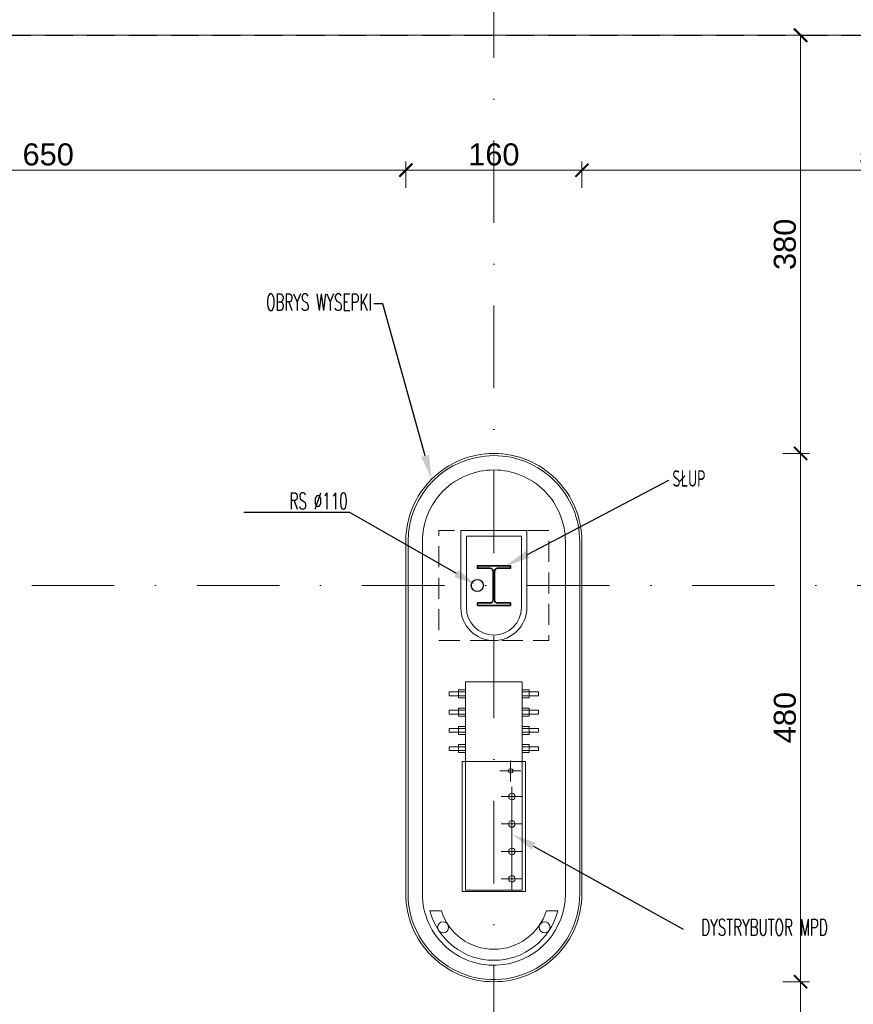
# Model space of a CAD drawing. Extents: x 261105 to 7565828, y -85627 to 5881792.
# Tile 25 of 116: x 321545 to 329120, y -26107 to -17161. Entities that reach past the tile are written whole.
import ezdxf
from ezdxf import colors
from ezdxf.entities.mleader import LeaderData, LeaderLine
from ezdxf.math import Vec2, Vec3

# ---------------------------------------------------------------- set-up
doc = ezdxf.new("R2010")
doc.units = 0
doc.header["$MEASUREMENT"] = 0
doc.linetypes.add('DASHDOT2', pattern=[0.5, 0.25, -0.125, 0, -0.125])
doc.linetypes.add('DASHED', pattern=[19.05, 12.7, -6.35])
doc.layers.add('100_rzut_okna', color=1, linetype='Continuous')
for name, color, linetype, lineweight in [('1135_siatka_kwadratow_znak_wewn', 7, 'Continuous', 18), ('A_obiekty_cienka linia', 7, 'Continuous', 9), ('konstrukcja', 140, 'Continuous', 35), ('krawężnik wew', 132, 'Continuous', 5), ('linii', 7, 'Continuous', 15), ('linii słupów', 221, 'Continuous', 5), ('OSIE', 7, 'Continuous', 5)]:
    doc.layers.add(name, color=color, linetype=linetype, lineweight=lineweight)
for name, color, linetype, lineweight, true_color in [('A_pałąk wysepki', 7, 'Continuous', 13, 0x353535), ('TB_CIENKA', 7, 'Continuous', 5, 0x7f7f7f), ('technologia', 7, 'Continuous', 5, 0x7f7f7f), ('wymiary', 7, 'Continuous', 9, 0x7f7f7f)]:
    doc.layers.add(name, color=color, linetype=linetype, lineweight=lineweight, true_color=true_color)
doc.styles.add('ARIAL', font='arial.ttf')
doc.styles.get("Standard").update_dxf_attribs({"font": 'TXT.shx'})
doc.dimstyles.new('mosstowy 1-100', dxfattribs={"dimscale": 20, "dimtxt": 10, "dimasz": 6, "dimexe": 4, "dimexo": 4, "dimgap": 2, "dimtad": 1, "dimdec": 0, "dimlfac": 0.1, "dimtxsty": 'ARIAL', "dimblk": 'ARCHTICK', "dimcen": 4, "dimclrd": 256, "dimclre": 256, "dimclrt": 7, "dimadec": 0, "dimazin": 0, "dimtfac": 1, "dimtdec": 0, "dimtmove": 1, "dimatfit": 3, "dimfxl": 8, "dimfxlon": 1, "dimlwd": -1, "dimlwe": 9, "dimarcsym": 0})

# ---------------------------------------------------------------- blocks, each defined once
blk = doc.blocks.new('pałąk wysepki PZT')
at = {"layer": 'A_pałąk wysepki', "flags": 128}
for points in [[(-0.5896, 0.1183), (-0.4964, 0.0723)], [(0.4521, -0.3963), (0.3589, -0.3503)]]:
    blk.add_lwpolyline(points, dxfattribs=at)
at = {"layer": 'A_pałąk wysepki'}
for centre in [(-0.5485, -0.0693), (0.2781, -0.4777)]:
    blk.add_circle(centre, 0.05, dxfattribs=at)
for radius, start, end in [(0.6, 168.18559, 319.23057), (0.5, 171.16568, 316.25048)]:
    blk.add_arc((-0.0023, -0.0045), radius, start, end, dxfattribs=at)
blk = doc.blocks.new('fdgfdgdfg')
at = {"layer": 'OSIE', "linetype": 'DASHDOT2', "ltscale": 3000}
for p, q in [((359847.8, 34226.1, 0), (359847.8, 47637.1, 0)), ((346647.8, 46432.3, 0), (371434.9, 46432.3, 0)), ((346647.8, 41432.3, 0), (371434.9, 41432.3, 0))]:
    blk.add_line(p, q, dxfattribs=at)
blk = doc.blocks.new('dyst')
at = {"layer": 'technologia', "ltscale": 0.002, "extrusion": (1.88532e-09, -7.17281e-08, 1)}
for p, q in [((1.6742, -0.0098, 0), (1.0964, -0.0098, 0)), ((1.0964, -0.0098, 0), (1.0964, -1.1904, 0)), ((1.0964, -1.1904, 0), (1.0964, -0.0098, 0)), ((1.0964, -0.0098, 0), (1.6742, -0.0098, 0)), ((1.6742, -0.0098, 0), (1.0964, -0.0098, 0)), ((1.0964, -0.0098, 0), (1.0964, -1.1904, 0)), ((1.0964, -1.1904, 0), (1.0964, -0.0098, 0)), ((1.0964, -0.0098, 0), (1.6742, -0.0098, 0)), ((1.1287, -0.0205, 0), (1.6419, -0.0205, 0)), ((1.1287, -1.9158, 0), (1.1287, -0.0205, 0)), ((1.1287, -0.0205, 0), (1.6419, -0.0205, 0)), ((1.1287, -1.9158, 0), (1.1287, -0.0205, 0)), ((1.2209, -0.961, 0), (1.2209, -0.0205, 0)), ((1.2209, -0.961, 0), (1.2209, -0.0205, 0)), ((1.6419, -0.0205, 0), (1.6419, -1.9158, 0)), ((1.6419, -0.0205, 0), (1.6419, -1.9158, 0)), ((1.6742, -1.1904, 0), (1.6742, -0.0098, 0)), ((1.6742, -0.0098, 0), (1.6742, -1.1904, 0)), ((1.6742, -1.1904, 0), (1.6742, -0.0098, 0)), ((1.6742, -0.0098, 0), (1.6742, -1.1904, 0)), ((1.1287, -0.1251, 0), (1.318, -0.1251, 0)), ((1.1287, -0.1251, 0), (1.318, -0.1251, 0)), ((1.1287, -0.3742, 0), (1.318, -0.3742, 0)), ((1.1287, -0.3742, 0), (1.318, -0.3742, 0)), ((1.1287, -0.6233, 0), (1.318, -0.6233, 0)), ((1.1287, -0.6233, 0), (1.318, -0.6233, 0)), ((1.1287, -0.8724, 0), (1.318, -0.8724, 0)), ((1.1287, -0.8724, 0), (1.318, -0.8724, 0)), ((1.2333, -1.199, 0), (1.2333, -1.0098, 0)), ((1.2333, -1.199, 0), (1.2333, -1.0098, 0)), ((1.1412, -1.1057, 0), (1.3304, -1.1057, 0)), ((1.1412, -1.1057, 0), (1.3304, -1.1057, 0)), ((1.6742, -1.1904, 0), (1.0964, -1.1904, 0)), ((1.6742, -1.1904, 0), (1.0964, -1.1904, 0)), ((1.6742, -1.1904, 0), (1.0964, -1.1904, 0)), ((1.6742, -1.1904, 0), (1.0964, -1.1904, 0)), ((1.6419, -1.1904, 0), (1.1287, -1.1904, 0)), ((1.6419, -1.1904, 0), (1.1287, -1.1904, 0)), ((1.1287, -1.2903, 0), (0.98, -1.2903, 0)), ((0.98, -1.2903, 0), (0.98, -1.3251, 0)), ((1.1287, -1.2903, 0), (0.98, -1.2903, 0)), ((0.98, -1.2903, 0), (0.98, -1.3251, 0)), ((0.98, -1.3251, 0), (1.1287, -1.3251, 0)), ((0.98, -1.3251, 0), (1.1287, -1.3251, 0)), ((1.1287, -1.2713, 0), (1.0638, -1.2713, 0)), ((1.0638, -1.2713, 0), (1.0638, -1.3441, 0)), ((1.1287, -1.2713, 0), (1.0638, -1.2713, 0)), ((1.0638, -1.2713, 0), (1.0638, -1.3441, 0)), ((1.1287, -1.3441, 0), (1.1287, -1.2713, 0)), ((1.1287, -1.3441, 0), (1.1287, -1.2713, 0)), ((1.1287, -1.3251, 0), (1.1287, -1.2903, 0)), ((1.1287, -1.3251, 0), (1.1287, -1.2903, 0)), ((1.6419, -1.3441, 0), (1.6419, -1.2713, 0)), ((1.6419, -1.2713, 0), (1.7068, -1.2713, 0)), ((1.6419, -1.3441, 0), (1.6419, -1.2713, 0)), ((1.6419, -1.2713, 0), (1.7068, -1.2713, 0)), ((1.6419, -1.3251, 0), (1.6419, -1.2903, 0)), ((1.6419, -1.2903, 0), (1.7907, -1.2903, 0)), ((1.6419, -1.3251, 0), (1.6419, -1.2903, 0)), ((1.6419, -1.2903, 0), (1.7907, -1.2903, 0)), ((1.7907, -1.3251, 0), (1.6419, -1.3251, 0)), ((1.7907, -1.3251, 0), (1.6419, -1.3251, 0)), ((1.7068, -1.2713, 0), (1.7068, -1.3441, 0)), ((1.7068, -1.2713, 0), (1.7068, -1.3441, 0)), ((1.7907, -1.2903, 0), (1.7907, -1.3251, 0)), ((1.7907, -1.2903, 0), (1.7907, -1.3251, 0)), ((1.0638, -1.3441, 0), (1.1287, -1.3441, 0)), ((1.0638, -1.3441, 0), (1.1287, -1.3441, 0)), ((1.7068, -1.3441, 0), (1.6419, -1.3441, 0)), ((1.7068, -1.3441, 0), (1.6419, -1.3441, 0)), ((1.1287, -1.4562, 0), (0.98, -1.4562, 0)), ((0.98, -1.4562, 0), (0.98, -1.491, 0)), ((1.1287, -1.4562, 0), (0.98, -1.4562, 0)), ((0.98, -1.4562, 0), (0.98, -1.491, 0)), ((0.98, -1.491, 0), (1.1287, -1.491, 0)), ((0.98, -1.491, 0), (1.1287, -1.491, 0)), ((1.1287, -1.4372, 0), (1.0638, -1.4372, 0)), ((1.0638, -1.4372, 0), (1.0638, -1.51, 0)), ((1.1287, -1.4372, 0), (1.0638, -1.4372, 0)), ((1.0638, -1.4372, 0), (1.0638, -1.51, 0)), ((1.0638, -1.51, 0), (1.1287, -1.51, 0)), ((1.0638, -1.51, 0), (1.1287, -1.51, 0)), ((1.1287, -1.51, 0), (1.1287, -1.4372, 0)), ((1.1287, -1.51, 0), (1.1287, -1.4372, 0)), ((1.1287, -1.491, 0), (1.1287, -1.4562, 0)), ((1.1287, -1.491, 0), (1.1287, -1.4562, 0)), ((1.6419, -1.51, 0), (1.6419, -1.4372, 0)), ((1.6419, -1.4372, 0), (1.7068, -1.4372, 0)), ((1.6419, -1.51, 0), (1.6419, -1.4372, 0)), ((1.6419, -1.4372, 0), (1.7068, -1.4372, 0)), ((1.6419, -1.491, 0), (1.6419, -1.4562, 0)), ((1.6419, -1.4562, 0), (1.7907, -1.4562, 0)), ((1.6419, -1.491, 0), (1.6419, -1.4562, 0)), ((1.6419, -1.4562, 0), (1.7907, -1.4562, 0)), ((1.7907, -1.491, 0), (1.6419, -1.491, 0)), ((1.7907, -1.491, 0), (1.6419, -1.491, 0)), ((1.7068, -1.51, 0), (1.6419, -1.51, 0)), ((1.7068, -1.51, 0), (1.6419, -1.51, 0)), ((1.7068, -1.4372, 0), (1.7068, -1.51, 0)), ((1.7068, -1.4372, 0), (1.7068, -1.51, 0)), ((1.7907, -1.4562, 0), (1.7907, -1.491, 0)), ((1.7907, -1.4562, 0), (1.7907, -1.491, 0)), ((1.1287, -1.603, 0), (1.0638, -1.603, 0)), ((1.0638, -1.603, 0), (1.0638, -1.6759, 0)), ((1.1287, -1.603, 0), (1.0638, -1.603, 0)), ((1.0638, -1.603, 0), (1.0638, -1.6759, 0)), ((1.1287, -1.6759, 0), (1.1287, -1.603, 0)), ((1.1287, -1.6759, 0), (1.1287, -1.603, 0)), ((1.6419, -1.6759, 0), (1.6419, -1.603, 0)), ((1.6419, -1.603, 0), (1.7068, -1.603, 0)), ((1.6419, -1.6759, 0), (1.6419, -1.603, 0)), ((1.6419, -1.603, 0), (1.7068, -1.603, 0)), ((1.7068, -1.603, 0), (1.7068, -1.6759, 0)), ((1.7068, -1.603, 0), (1.7068, -1.6759, 0)), ((1.1287, -1.622, 0), (0.98, -1.622, 0)), ((0.98, -1.622, 0), (0.98, -1.6569, 0)), ((1.1287, -1.622, 0), (0.98, -1.622, 0)), ((0.98, -1.622, 0), (0.98, -1.6569, 0)), ((0.98, -1.6569, 0), (1.1287, -1.6569, 0)), ((0.98, -1.6569, 0), (1.1287, -1.6569, 0)), ((1.0638, -1.6759, 0), (1.1287, -1.6759, 0)), ((1.0638, -1.6759, 0), (1.1287, -1.6759, 0)), ((1.1287, -1.6569, 0), (1.1287, -1.622, 0)), ((1.1287, -1.6569, 0), (1.1287, -1.622, 0)), ((1.6419, -1.6569, 0), (1.6419, -1.622, 0)), ((1.6419, -1.622, 0), (1.7907, -1.622, 0)), ((1.6419, -1.6569, 0), (1.6419, -1.622, 0)), ((1.6419, -1.622, 0), (1.7907, -1.622, 0)), ((1.7907, -1.6569, 0), (1.6419, -1.6569, 0)), ((1.7907, -1.6569, 0), (1.6419, -1.6569, 0)), ((1.7068, -1.6759, 0), (1.6419, -1.6759, 0)), ((1.7068, -1.6759, 0), (1.6419, -1.6759, 0)), ((1.7907, -1.622, 0), (1.7907, -1.6569, 0)), ((1.7907, -1.622, 0), (1.7907, -1.6569, 0)), ((1.1287, -1.7879, 0), (0.98, -1.7879, 0)), ((0.98, -1.7879, 0), (0.98, -1.8227, 0)), ((1.1287, -1.7879, 0), (0.98, -1.7879, 0)), ((0.98, -1.7879, 0), (0.98, -1.8227, 0)), ((1.1287, -1.7689, 0), (1.0638, -1.7689, 0)), ((1.0638, -1.7689, 0), (1.0638, -1.8418, 0)), ((1.1287, -1.7689, 0), (1.0638, -1.7689, 0)), ((1.0638, -1.7689, 0), (1.0638, -1.8418, 0)), ((1.1287, -1.8418, 0), (1.1287, -1.7689, 0)), ((1.1287, -1.8418, 0), (1.1287, -1.7689, 0)), ((1.1287, -1.8227, 0), (1.1287, -1.7879, 0)), ((1.1287, -1.8227, 0), (1.1287, -1.7879, 0)), ((1.6419, -1.8418, 0), (1.6419, -1.7689, 0)), ((1.6419, -1.7689, 0), (1.7068, -1.7689, 0)), ((1.6419, -1.8418, 0), (1.6419, -1.7689, 0)), ((1.6419, -1.7689, 0), (1.7068, -1.7689, 0)), ((1.6419, -1.8227, 0), (1.6419, -1.7879, 0)), ((1.6419, -1.7879, 0), (1.7907, -1.7879, 0)), ((1.6419, -1.8227, 0), (1.6419, -1.7879, 0)), ((1.6419, -1.7879, 0), (1.7907, -1.7879, 0)), ((1.7068, -1.7689, 0), (1.7068, -1.8418, 0)), ((1.7068, -1.7689, 0), (1.7068, -1.8418, 0)), ((1.7907, -1.7879, 0), (1.7907, -1.8227, 0)), ((1.7907, -1.7879, 0), (1.7907, -1.8227, 0)), ((0.98, -1.8227, 0), (1.1287, -1.8227, 0)), ((0.98, -1.8227, 0), (1.1287, -1.8227, 0)), ((1.0638, -1.8418, 0), (1.1287, -1.8418, 0)), ((1.0638, -1.8418, 0), (1.1287, -1.8418, 0)), ((1.7907, -1.8227, 0), (1.6419, -1.8227, 0)), ((1.7907, -1.8227, 0), (1.6419, -1.8227, 0)), ((1.7068, -1.8418, 0), (1.6419, -1.8418, 0)), ((1.7068, -1.8418, 0), (1.6419, -1.8418, 0)), ((1.1287, -1.9158, 0), (1.6419, -1.9158, 0)), ((1.1287, -1.9158, 0), (1.6419, -1.9158, 0))]:
    blk.add_line(p, q, dxfattribs=at)
for centre, radius in [((1.2209, -0.1251, 0), 0.0299), ((1.2209, -0.1251, 0), 0.0299), ((1.2209, -0.3742, 0), 0.0299), ((1.2209, -0.3742, 0), 0.0299), ((1.2209, -0.6233, 0), 0.0299), ((1.2209, -0.6233, 0), 0.0299), ((1.2209, -0.8724, 0), 0.0299), ((1.2209, -0.8724, 0), 0.0299), ((1.2333, -1.1057, 0), 0.0209), ((1.2333, -1.1057, 0), 0.0209)]:
    blk.add_circle(centre, radius, dxfattribs=at)
blk = doc.blocks.new('sss')
at = {"layer": 'A_obiekty_cienka linia', "color": 7, "lineweight": 25}
blk.add_circle((359697.8, 21431.5, 0), 55, dxfattribs=at)
at = {"layer": 'konstrukcja', "elevation": 0}
blk.add_lwpolyline([(359697.8, 21251.5), (359997.8, 21251.5), (359997.8, 21274), (359881.1, 21274, -0.414214), (359854.1, 21301), (359854.1, 21562, -0.414214), (359881.1, 21589), (359997.8, 21589), (359997.8, 21611.5), (359697.8, 21611.5), (359697.8, 21589), (359814.6, 21589, -0.414214), (359841.6, 21562), (359841.6, 21301, -0.414214), (359814.6, 21274), (359697.8, 21274)], format="xyb", close=True, dxfattribs=at)
at = {"layer": 'linii słupów', "linetype": 'Continuous'}
for p, q in [((360147.7, 21931.5, 0), (359547.7, 21931.5, 0)), ((359547.7, 21931.5, 0), (359547.7, 21231.5, 0)), ((360147.7, 21231.5, 0), (360147.7, 21931.5, 0)), ((360097.7, 21881.5, 0), (359597.7, 21881.5, 0)), ((359597.7, 21881.5, 0), (359597.7, 21231.5, 0)), ((360097.7, 21231.5, 0), (360097.7, 21881.5, 0))]:
    blk.add_line(p, q, dxfattribs=at)
at = {"layer": 'linii słupów', "linetype": 'DASHED', "ltscale": 15, "elevation": 0, "flags": 128}
blk.add_lwpolyline([(360347.7, 21931.5), (359347.7, 21931.5), (359347.7, 20931.5), (360347.7, 20931.5)], close=True, dxfattribs=at)
at = {"layer": 'linii słupów', "linetype": 'Continuous'}
for radius in [300, 250]:
    blk.add_arc((359847.7, 21231.5, 0), radius, 180, 0, dxfattribs=at)
blk = doc.blocks.new('_ArchTick')
at = {"layer": '100_rzut_okna', "color": 0, "linetype": 'Continuous', "const_width": 0.15}
blk.add_lwpolyline([(-0.5, -0.5), (0.5, 0.5)], dxfattribs=at)
blk = doc.blocks.new('*D1591')
at = {"layer": 'Defpoints', "color": 0}
for p in [(317753.6, -18232.7), (325853.5, -26343.9), (325853.5, -28722.5)]:
    blk.add_point(p, dxfattribs=at)
at = {"layer": 'wymiary', "lineweight": 9}
for p, q in [((317753.6, -28562.5), (317753.6, -28802.5)), ((325853.5, -28562.5), (325853.5, -28802.5))]:
    blk.add_line(p, q, dxfattribs=at)
at = {"layer": 'wymiary'}
blk.add_line((317753.6, -28722.5), (325853.5, -28722.5), dxfattribs=at)
at = {"layer": 'wymiary', "xscale": 120, "yscale": 120, "zscale": 120, "rotation": 180}
blk.add_blockref('_ArchTick', (317753.6, -28722.5), dxfattribs=at)
at = {"layer": 'wymiary', "xscale": 120, "yscale": 120, "zscale": 120}
blk.add_blockref('_ArchTick', (325853.5, -28722.5), dxfattribs=at)
at = {"layer": 'wymiary', "color": 7, "insert": (321803.6, -28580.4), "char_height": 200, "attachment_point": 5, "style": 'ARIAL'}
blk.add_mtext('810', dxfattribs=at)
blk = doc.blocks.new('*D1592')
at = {"layer": 'Defpoints', "color": 0}
for p in [(332953.6, -25642.5), (325853.5, -26343.9), (332953.6, -28722.5)]:
    blk.add_point(p, dxfattribs=at)
at = {"layer": 'wymiary', "lineweight": 9}
for p, q in [((325853.5, -28562.5), (325853.5, -28802.5)), ((332953.6, -28562.5), (332953.6, -28802.5))]:
    blk.add_line(p, q, dxfattribs=at)
at = {"layer": 'wymiary'}
blk.add_line((325853.5, -28722.5), (332953.6, -28722.5), dxfattribs=at)
at = {"layer": 'wymiary', "xscale": 120, "yscale": 120, "zscale": 120, "rotation": 180}
blk.add_blockref('_ArchTick', (325853.5, -28722.5), dxfattribs=at)
at = {"layer": 'wymiary', "xscale": 120, "yscale": 120, "zscale": 120}
blk.add_blockref('_ArchTick', (332953.6, -28722.5), dxfattribs=at)
at = {"layer": 'wymiary', "color": 7, "insert": (329403.6, -28580.4), "char_height": 200, "attachment_point": 5, "style": 'ARIAL'}
blk.add_mtext('710', dxfattribs=at)
blk = doc.blocks.new('*D1602')
at = {"layer": 'Defpoints', "color": 0}
for p in [(325853.6, -17302.5), (328640.8, -17302.5), (325853.6, -21102.1)]:
    blk.add_point(p, dxfattribs=at)
at = {"layer": 'wymiary', "lineweight": 9}
for p, q in [((328480.8, -17302.5), (328720.8, -17302.5)), ((328480.8, -21102.1), (328720.8, -21102.1))]:
    blk.add_line(p, q, dxfattribs=at)
at = {"layer": 'wymiary'}
blk.add_line((328640.8, -21102.1), (328640.8, -17302.5), dxfattribs=at)
at = {"layer": 'wymiary', "xscale": 120, "yscale": 120, "zscale": 120}
for p, rotation in [((328640.8, -17302.5), 90), ((328640.8, -21102.1), 270)]:
    blk.add_blockref('_ArchTick', p, dxfattribs=dict(at, rotation=rotation))
at = {"layer": 'wymiary', "color": 7, "insert": (328498.6, -19202.3), "char_height": 200, "attachment_point": 5, "rotation": 90, "style": 'ARIAL'}
blk.add_mtext('380', dxfattribs=at)
blk = doc.blocks.new('*D1603')
at = {"layer": 'Defpoints', "color": 0}
for p in [(325853.6, -21102.1), (325853.5, -25902.1), (328640.8, -25902.1)]:
    blk.add_point(p, dxfattribs=at)
at = {"layer": 'wymiary', "lineweight": 9}
for p, q in [((328480.8, -21102.1), (328720.8, -21102.1)), ((328480.8, -25902.1), (328720.8, -25902.1))]:
    blk.add_line(p, q, dxfattribs=at)
at = {"layer": 'wymiary'}
blk.add_line((328640.8, -21102.1), (328640.8, -25902.1), dxfattribs=at)
at = {"layer": 'wymiary', "xscale": 120, "yscale": 120, "zscale": 120}
for p, rotation in [((328640.8, -21102.1), 90), ((328640.8, -25902.1), 270)]:
    blk.add_blockref('_ArchTick', p, dxfattribs=dict(at, rotation=rotation))
at = {"layer": 'wymiary', "color": 7, "insert": (328498.7, -23502.1), "char_height": 200, "attachment_point": 5, "rotation": 90, "style": 'ARIAL'}
blk.add_mtext('480', dxfattribs=at)
blk = doc.blocks.new('*D1604')
at = {"layer": 'Defpoints', "color": 0}
for p in [(325853.5, -25902.1), (326721.4, -27852.5), (328640.8, -27852.5)]:
    blk.add_point(p, dxfattribs=at)
at = {"layer": 'wymiary', "lineweight": 9}
for p, q in [((328480.8, -25902.1), (328720.8, -25902.1)), ((328480.8, -27852.5), (328720.8, -27852.5))]:
    blk.add_line(p, q, dxfattribs=at)
at = {"layer": 'wymiary'}
blk.add_line((328640.8, -25902.1), (328640.8, -27852.5), dxfattribs=at)
at = {"layer": 'wymiary', "xscale": 120, "yscale": 120, "zscale": 120}
for p, rotation in [((328640.8, -25902.1), 90), ((328640.8, -27852.5), 270)]:
    blk.add_blockref('_ArchTick', p, dxfattribs=dict(at, rotation=rotation))
at = {"layer": 'wymiary', "color": 7, "insert": (328498.7, -26877.3), "char_height": 200, "attachment_point": 5, "rotation": 90, "style": 'ARIAL'}
blk.add_mtext('195', dxfattribs=at)
blk = doc.blocks.new('*D1610')
at = {"layer": 'Defpoints', "color": 0}
for p in [(325053.6, -18528.8), (318553.6, -20154.9), (325053.6, -22968)]:
    blk.add_point(p, dxfattribs=at)
at = {"layer": 'wymiary', "lineweight": 9}
for p, q in [((318553.6, -18688.8), (318553.6, -18448.8)), ((325053.6, -18688.8), (325053.6, -18448.8))]:
    blk.add_line(p, q, dxfattribs=at)
at = {"layer": 'wymiary'}
blk.add_line((318553.6, -18528.8), (325053.6, -18528.8), dxfattribs=at)
at = {"layer": 'wymiary', "xscale": 120, "yscale": 120, "zscale": 120, "rotation": 180}
blk.add_blockref('_ArchTick', (318553.6, -18528.8), dxfattribs=at)
at = {"layer": 'wymiary', "xscale": 120, "yscale": 120, "zscale": 120}
blk.add_blockref('_ArchTick', (325053.6, -18528.8), dxfattribs=at)
at = {"layer": 'wymiary', "color": 7, "insert": (321803.6, -18386.7), "char_height": 200, "attachment_point": 5, "style": 'ARIAL'}
blk.add_mtext('650', dxfattribs=at)
blk = doc.blocks.new('*D1611')
at = {"layer": 'Defpoints', "color": 0}
for p in [(326653.6, -18528.8), (325053.6, -22968), (326653.6, -22964.1)]:
    blk.add_point(p, dxfattribs=at)
at = {"layer": 'wymiary', "lineweight": 9}
for p, q in [((325053.6, -18688.8), (325053.6, -18448.8)), ((326653.6, -18688.8), (326653.6, -18448.8))]:
    blk.add_line(p, q, dxfattribs=at)
at = {"layer": 'wymiary'}
blk.add_line((325053.6, -18528.8), (326653.6, -18528.8), dxfattribs=at)
at = {"layer": 'wymiary', "xscale": 120, "yscale": 120, "zscale": 120, "rotation": 180}
blk.add_blockref('_ArchTick', (325053.6, -18528.8), dxfattribs=at)
at = {"layer": 'wymiary', "xscale": 120, "yscale": 120, "zscale": 120}
blk.add_blockref('_ArchTick', (326653.6, -18528.8), dxfattribs=at)
at = {"layer": 'wymiary', "color": 7, "insert": (325853.6, -18386.7), "char_height": 200, "attachment_point": 5, "style": 'ARIAL'}
blk.add_mtext('160', dxfattribs=at)
blk = doc.blocks.new('*D1612')
at = {"layer": 'Defpoints', "color": 0}
for p in [(332153.6, -18528.8), (326653.6, -22964.1), (332153.6, -23287.3)]:
    blk.add_point(p, dxfattribs=at)
at = {"layer": 'wymiary', "lineweight": 9}
for p, q in [((326653.6, -18688.8), (326653.6, -18448.8)), ((332153.6, -18688.8), (332153.6, -18448.8))]:
    blk.add_line(p, q, dxfattribs=at)
at = {"layer": 'wymiary'}
blk.add_line((326653.6, -18528.8), (332153.6, -18528.8), dxfattribs=at)
at = {"layer": 'wymiary', "xscale": 120, "yscale": 120, "zscale": 120, "rotation": 180}
blk.add_blockref('_ArchTick', (326653.6, -18528.8), dxfattribs=at)
at = {"layer": 'wymiary', "xscale": 120, "yscale": 120, "zscale": 120}
blk.add_blockref('_ArchTick', (332153.6, -18528.8), dxfattribs=at)
at = {"layer": 'wymiary', "color": 7, "insert": (329403.6, -18386.7), "char_height": 200, "attachment_point": 5, "style": 'ARIAL'}
blk.add_mtext('550', dxfattribs=at)

msp = doc.modelspace()

# ---------------------------------------------------------------- linework, layer by layer
at = {"layer": 'krawężnik wew', "elevation": 0, "flags": 128}
for points in [[(325053.6, -21902.1), (325053.6, -25102.1, 0.414214), (325853.5, -25902.1), (325853.5, -25902.1, 0.414214), (326653.6, -25102.1), (326653.6, -21902.1, 0.414214), (325853.6, -21102.1), (325853.6, -21102.1, 0.414214)], [(325073.6, -21902.1), (325073.6, -25102.1, 0.297441), (325539.5, -25816.1, 0.541496), (326633.6, -25102.1), (326633.6, -21902.1, 0.414214), (325853.6, -21122.1, 0.414213)], [(325203.6, -21902.1), (325203.6, -25102.1, 0.455557), (325943.6, -25745.8), (325943.6, -25745.8, 0.374045), (326503.6, -25102.1), (326503.6, -21902.1, 0.414214), (325853.6, -21252.1, 0.414214)]]:
    msp.add_lwpolyline(points, format="xyb", close=True, dxfattribs=at)
at = {"layer": 'linii', "elevation": 0}
msp.add_lwpolyline([(314153.6, -17302.5), (336553.6, -17302.5), (336553.6, -27852.5), (314153.6, -27852.5), (314153.6, -17302.5)], dxfattribs=at)
at = {"layer": 'linii', "linetype": 'DASHED', "lineweight": 30, "ltscale": 20, "elevation": 0}
msp.add_lwpolyline([(314153.6, -17302.5), (336553.6, -17302.5), (336553.6, -27302.5), (314153.6, -27302.5), (314153.6, -17302.5)], dxfattribs=at)

# ---------------------------------------------------------------- block references
at = {"layer": '1135_siatka_kwadratow_znak_wewn', "xscale": 999.9999999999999, "yscale": 999.9999999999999, "zscale": 999.9999999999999, "rotation": 26.29109939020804}
msp.add_blockref('pałąk wysepki PZT', (325853.6, -25102.1, 0), dxfattribs=at)
at = {"layer": 'linii'}
for name, p in [('fdgfdgdfg', (-33994.2, -63734.8)), ('sss', (-33994.2, -43734.1))]:
    msp.add_blockref(name, p, dxfattribs=at)
at = {"layer": 'technologia', "color": 8, "linetype": 'Continuous', "xscale": 999.9999999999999, "yscale": 999.9999999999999, "zscale": 999.9999999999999, "rotation": 179.9997480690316}
msp.add_blockref('dyst', (327238.9, -25091.8, 0), dxfattribs=at)

# ---------------------------------------------------------------- dimensions: what is measured, and where the dimension line sits
at = {"layer": 'wymiary'}
for base, p1, p2, picture, middle in [((328640.8, -17302.5), (325853.6, -21102.1, 0), (325853.6, -17302.5, 0), '*D1602', (328498.6, -19202.3)), ((328640.8, -25902.1), (325853.6, -21102.1, 0), (325853.5, -25902.1, 0), '*D1603', (328498.7, -23502.1)), ((328640.8, -27852.5), (325853.5, -25902.1, 0), (326721.4, -27852.5, 0), '*D1604', (328498.7, -26877.3))]:
    dim = msp.add_linear_dim(base=base, p1=p1, p2=p2, angle=90, dimstyle='mosstowy 1-100', dxfattribs=at)
    dim.commit()
    dim.dimension.update_dxf_attribs({"geometry": picture, "text_midpoint": middle})
for base, p1, p2, picture, middle in [((325853.5, -28722.5), (317753.6, -18232.7, 0), (325853.5, -26343.9, 0), '*D1591', (321803.6, -28580.4)), ((325053.6, -18528.8), (318553.6, -20154.9, 0), (325053.6, -22968, 0), '*D1610', (321803.6, -18386.7)), ((326653.6, -18528.8), (325053.6, -22968, 0), (326653.6, -22964.1, 0), '*D1611', (325853.6, -18386.7)), ((332153.6, -18528.8), (326653.6, -22964.1, 0), (332153.6, -23287.3, 0), '*D1612', (329403.6, -18386.7)), ((332953.6, -28722.5), (325853.5, -26343.9, 0), (332953.6, -25642.5, 0), '*D1592', (329403.6, -28580.4))]:
    dim = msp.add_linear_dim(base=base, p1=p1, p2=p2, dimstyle='mosstowy 1-100', dxfattribs=at)
    dim.commit()
    dim.dimension.update_dxf_attribs({"geometry": picture, "text_midpoint": middle})

# ---------------------------------------------------------------- leaders
at = {"layer": 'TB_CIENKA'}
ml = msp.add_multileader_mtext('Standard', dxfattribs=at)
ml.set_content('{\\Fsimplex.shx|c238;\\W0.6;\\C7;OBRYS WYSEPKI}', color=256)
ml.set_leader_properties()
ml.build(insert=Vec2(0, 0))
ml.multileader.update_dxf_attribs({"arrow_head_size": 220})
ctx = ml.context
ctx.base_point, ctx.char_height, ctx.arrow_head_size, ctx.landing_gap_size, ctx.plane_origin = Vec3(323661, -19743.2), 150, 220, 20, Vec3(325654.6, -21865.4, 0)
ctx.text_align_type = 2
notes = []
notes.append((ctx, [(0, (1, 1, 0), (324843.9, -19743.2), (-1, 0), 80, [(0, [(325287.9, -21336.4, 0)], 0, [])])]))
ctx.mtext.insert, ctx.mtext.width, ctx.mtext.defined_height, ctx.mtext.alignment, ctx.mtext.flow_direction = Vec3(324743.9, -19653.2), 2006.577, 758.7, 3, 5
ml = msp.add_multileader_mtext('Standard', dxfattribs=at)
ml.set_content('{\\Fsimplex.shx|c238;\\W0.6;\\C7;SŁUP }', color=256)
ml.set_leader_properties()
ml.build(insert=Vec2(0, 0))
ml.multileader.update_dxf_attribs({"text_right_attachment_type": 6, "dogleg_length": 0.36, "arrow_head_size": 220})
ctx = ml.context
ctx.base_point, ctx.char_height, ctx.arrow_head_size, ctx.landing_gap_size, ctx.plane_origin = Vec3(327444.5, -21344.6), 150, 220, 20, Vec3(326331.2, -22651.6, 0)
ctx.right_attachment, ctx.text_align_type = 6, 2
notes.append((ctx, [(0, (1, 1, 0), (327444.1, -21344.6), (1, 0), 0.36, [(0, [(325964.5, -22122.5, 0)], 0, [])])]))
ctx.mtext.insert, ctx.mtext.width, ctx.mtext.defined_height, ctx.mtext.alignment, ctx.mtext.flow_direction = Vec3(327777.3, -21254.6), 2006.577, 758.7, 3, 5
ml = msp.add_multileader_mtext('Standard', dxfattribs=at)
ml.set_content('{\\Fsimplex.shx|c238;\\W0.6;\\C7;RS \\Fsimplex.shx|c1;\\C256;∅110\\Fsimplex.shx|c238;\\C7;  }', color=256)
ml.set_leader_properties()
ml.build(insert=Vec2(0, 0))
ml.multileader.update_dxf_attribs({"text_right_attachment_type": 6, "dogleg_length": 0.36, "arrow_head_size": 220})
ctx = ml.context
ctx.base_point, ctx.char_height, ctx.arrow_head_size, ctx.landing_gap_size, ctx.plane_origin = Vec3(323969.5, -21549.4), 150, 220, 20, Vec3(326070.3, -22831.6, 0)
ctx.right_attachment, ctx.text_align_type = 6, 2
notes.append((ctx, [(0, (1, 1, 0), (324545.6, -21639.4), (-1, 0), 0.36, [(0, [(325703.6, -22302.5, 0)], 0, [])])]))
ctx.mtext.insert, ctx.mtext.width, ctx.mtext.defined_height, ctx.mtext.alignment, ctx.mtext.flow_direction = Vec3(324525.2, -21459.4), 2006.577, 758.7, 3, 5
ml = msp.add_multileader_mtext('Standard', dxfattribs=at)
ml.set_content('{\\Fsimplex.shx|c238;\\W0.6;\\C7;DYSTRYBUTOR MPD }', color=256)
ml.set_leader_properties()
ml.build(insert=Vec2(0, 0))
ml.multileader.update_dxf_attribs({"text_right_attachment_type": 6, "dogleg_length": 0.36, "arrow_head_size": 220})
ctx = ml.context
ctx.base_point, ctx.char_height, ctx.arrow_head_size, ctx.landing_gap_size, ctx.plane_origin = Vec3(327572.8, -25422.9), 150, 220, 20, Vec3(326389, -25092.9)
ctx.right_attachment, ctx.text_align_type = 6, 2
notes.append((ctx, [(0, (1, 1, 0), (327572.4, -25422.9), (1, 0), 0.36, [(0, [(326022.3, -24563.9)], 0, [])])]))
ctx.mtext.insert, ctx.mtext.width, ctx.mtext.defined_height, ctx.mtext.alignment, ctx.mtext.flow_direction = Vec3(328887.1, -25332.9), 2006.577, 758.7, 3, 5
for ctx, leaders in notes:
    for number, flags, end, landing, length, lines in leaders:
        leader = LeaderData()
        leader.index, (leader.has_last_leader_line, leader.has_dogleg_vector, leader.attachment_direction) = number, flags
        leader.last_leader_point, leader.dogleg_vector, leader.dogleg_length = Vec3(end), Vec3(landing), length
        for number, points, colour, breaks in lines:
            line = LeaderLine()
            line.index, line.vertices, line.color, line.breaks = number, Vec3.list(points), colors.encode_raw_color(colour), breaks
            leader.lines.append(line)
        ctx.leaders.append(leader)

doc.saveas('drawing.dxf')
